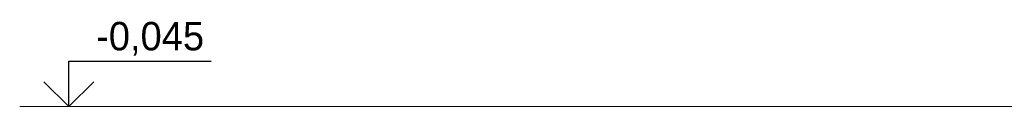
# Model space of a CAD drawing. Header units: millimetres. Extents: x 161070 to 520640, y 9197 to 248394.
# Tile 44 of 137: x 251581 to 256770, y 89767 to 90216. Entities that reach past the tile are written whole.
import ezdxf
from ezdxf.enums import TextEntityAlignment as Align

# ---------------------------------------------------------------- set-up
doc = ezdxf.new("R2010")
doc.units = ezdxf.units.MM
doc.header["$LTSCALE"] = 10
doc.styles.add('laplan N', font='txt')

msp = doc.modelspace()

# ---------------------------------------------------------------- linework, layer by layer
at = {"color": 252}
for p, q in [((251840.3, 89767.3), (251840.3, 90007.3)), ((251840.3, 90007.3), (251840.3, 90007.3)), ((251840.3, 90007.3), (252590.3, 90007.3)), ((251709.1, 89898.5), (251840.3, 89767.3)), ((251840.3, 89767.3), (251971.6, 89898.5))]:
    msp.add_line(p, q, dxfattribs=at)
at = {"color": 252, "lineweight": 15}
msp.add_line((262157.2, 89767.3), (251581.1, 89767.3), dxfattribs=at)

# ---------------------------------------------------------------- texts
at = {"color": 252, "style": 'laplan N'}
msp.add_text('-0,045', height=150, dxfattribs=at).set_placement((252552.8, 90213.5), align=Align.TOP_RIGHT)

doc.saveas('drawing.dxf')
